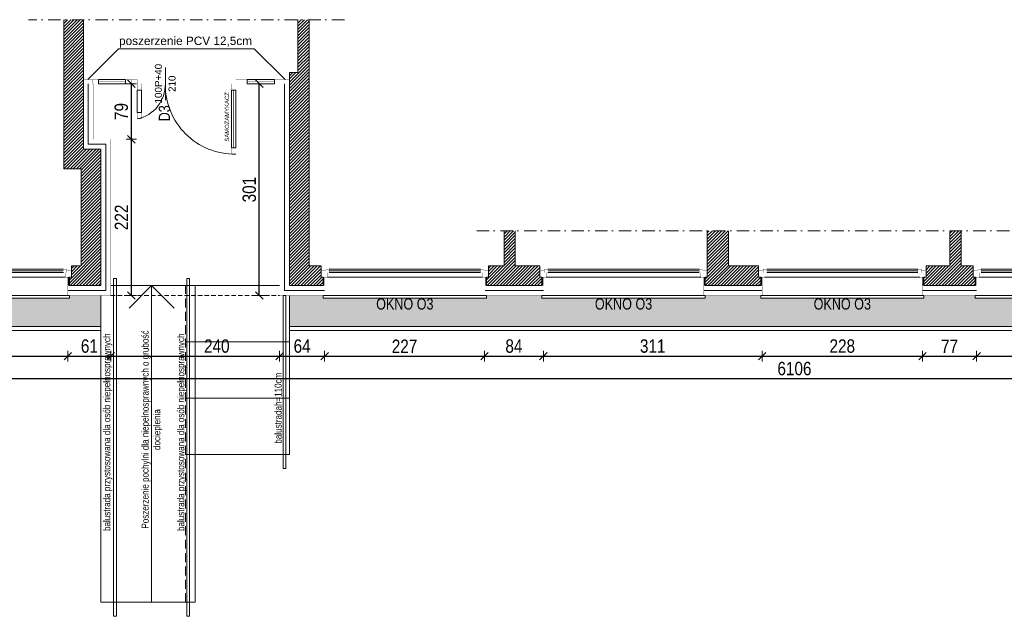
# Model space of a CAD drawing. Header units: millimetres. Extents: x 18880 to 99371, y -5529 to 27899.
# Tile 31 of 158: x 23617 to 25017, y 7922 to 8770. Entities that reach past the tile are written whole.
import ezdxf

# ---------------------------------------------------------------- set-up
doc = ezdxf.new("R2010")
doc.units = ezdxf.units.MM
doc.set_wipeout_variables(frame=1)
doc.linetypes.add('DASHED', pattern=[19.05, 12.7, -6.35])
doc.linetypes.add('Kropki i Kreski', pattern=[335.138881, 176.388884, -88.194442, 0, -70.555556])
for name, color, linetype, lineweight in [('AA_HATCH', 252, 'Continuous', 0), ('AA_IZOLACJA', 251, 'Continuous', 0), ('AA_OPIS', 2, 'Continuous', 0), ('AA_WIDOK', 254, 'Continuous', 0), ('AP wymiary', 40, 'Continuous', 0), ('K_SCIANY', 90, 'Continuous', 20)]:
    doc.layers.add(name, color=color, linetype=linetype, lineweight=lineweight)
doc.layers.add('Okna ArchiCADa', color=7, linetype='Continuous')
doc.styles.add('1', font='ARIALN.TTF')
doc.styles.add('ARIAL', font='arial.ttf')
doc.styles.add('Arial Narrow', font='txt')
doc.linetypes.add('STYROPIAN', pattern='A,0.000141,[1,styropian.shx,S=1,R=0,X=0,Y=0],-14.102004', length=14.102145)
doc.dimstyles.new('1_50', dxfattribs={"dimscale": 10, "dimtxt": 1.9, "dimasz": 0.005, "dimexe": 0, "dimexo": 0, "dimgap": 0.45, "dimtad": 1, "dimdec": 4, "dimrnd": 0.5, "dimdsep": 46, "dimtxsty": '1', "dimblk1": 'DIM01', "dimblk2": 'DIM01', "dimsah": 1, "dimcen": 2, "dimdle": 25, "dimse1": 1, "dimse2": 1, "dimclrd": 1, "dimclrt": 2, "dimadec": 0, "dimazin": 0, "dimtfac": 0.66665, "dimtdec": 4, "dimtix": 1, "dimtmove": 0, "dimatfit": 3, "dimldrblk": 'DIM01', "dimfxl": 0, "dimtolj": 1, "dimtzin": 0, "dimarcsym": 0})
pattern_1 = [(45, (0.4598, 414.3746), (-2.24506403, 2.24506403), [])]
pattern_2 = [(50, (0.46, 164.375), (18.218467, -1.5939086), [1.905, -20.955]), (355, (0.46, 164.375), (-3.524342, 19.105685), [1.524, -16.764058]), (100.451445, (1.978, 164.242), (14.694125, 17.511775), [1.619001, -17.809024]), (46.1842, (0.46, 169.455), (27.107904, -4.204233), [2.8575, -31.4325]), (96.63556, (2.72, 169.104), (23.740413, 24.742612), [2.428502, -26.71356]), (351.18415, (0.46, 169.455), (23.740413, 24.742612), [2.285997, -25.145973]), (21, (3, 168.185), (15.161439, -10.22652), [1.905, -20.955]), (326, (3, 168.185), (6.180203, 18.418797), [1.524, -16.764]), (71.451445, (4.263, 167.332), (21.341642, 8.192277), [1.619001, -17.808994]), (37.5, (0.46, 164.3746), (0.3088603, 8.4555039), [0, -16.5608, 0, -17.018, 0, -16.8275]), (7.5, (0.46, 164.375), (6.6819663, 10.0180575), [0, -9.7028, 0, -16.1798, 0, -6.4135]), (327.5, (-5.2044, 164.3746), (13.5590595, -0.5728744), [0, -6.35, 0, -19.812, 0, -26.289]), (317.5, (-7.744, 164.375), (14.812918, 2.542649), [0, -8.255, 0, -13.1572, 0, -18.669])]

# ---------------------------------------------------------------- blocks, each defined once
blk = doc.blocks.new('O1 rozwierane 12_23')
at = {"layer": 'AA_IZOLACJA', "linetype": 'STYROPIAN', "ltscale": 0.2}
for points in [[(-1135, 120), (-1135, 0)], [(1165, 120), (1165, 0)]]:
    blk.add_lwpolyline(points, dxfattribs=at)
at = {"layer": 'AA_WIDOK', "color": 4}
blk.add_lwpolyline([(-1145, 260), (-1145, 300), (1175, 300), (1175, 260)], dxfattribs=at)
at = {"layer": 'AA_WIDOK', "linetype": 'DASHED', "ltscale": 0.5}
blk.add_lwpolyline([(-1145, 260), (1175, 260)], dxfattribs=at)
at = {"layer": 'AA_WIDOK', "const_width": 3}
for points in [[(-1125, 260), (-1125, 0)], [(1155, 260), (1155, 0)]]:
    blk.add_lwpolyline(points, dxfattribs=at)
at = {"layer": 'AA_WIDOK', "color": 4, "const_width": 3}
for points in [[(-1175, 0), (-1175, -90)], [(1205, -90), (1205, 0)]]:
    blk.add_lwpolyline(points, dxfattribs=at)
at = {"color": 4}
blk.add_wipeout([(1090, -115), (1090, -65), (1115, -65), (1115, 0), (-1085, 0), (-1085, -65), (-1060, -65), (-1060, -115)], dxfattribs=at).dxf.layer = 'AA_WIDOK'
at = {"layer": 'AA_WIDOK', "color": 4, "const_width": 3}
for points in [[(-1085, 0), (-1175, 0)], [(-1085, -65), (-1085, 0)], [(1205, 0), (1115, 0)], [(1115, 0), (1115, -65)], [(-1175, -90), (-1110, -90)], [(-1110, -90), (-1110, -65)], [(-1110, -65), (-1085, -65)], [(-1060, -65), (-1110, -65)], [(-1110, -65), (-1110, -115)], [(-1110, -115), (-1060, -115)], [(-1060, -115), (-1060, -65)], [(-1060, -80), (1090, -80)], [(-1060, -90), (1090, -90)], [(-1060, -100), (1090, -100)], [(1140, -65), (1090, -65)], [(1090, -65), (1090, -115)], [(1090, -115), (1140, -115)], [(1115, -65), (1140, -65)], [(1140, -65), (1140, -90)], [(1140, -115), (1140, -65)], [(1140, -90), (1205, -90)]]:
    blk.add_lwpolyline(points, dxfattribs=at)
at = {"layer": 'AA_WIDOK', "color": 4}
for points in [[(1115, 0), (-1085, 0)], [(-1060, -65), (1090, -65)], [(-1060, -115), (1090, -115)], [(-1060, -115), (1090, -115)]]:
    blk.add_lwpolyline(points, dxfattribs=at)
blk = doc.blocks.new('DIM01')
at = {"color": 2}
blk.add_line((-106, -106), (106, 106), dxfattribs=at)
blk.add_line((0, -150), (0, 150))
blk = doc.blocks.new('*D712')
at = {"layer": 'AP wymiary', "color": 1, "lineweight": -2, "transparency": 16777216}
blk.add_line((23457.8, 8291.7), (23685.7, 8291.7), dxfattribs=at)
at = {"layer": 'Defpoints', "color": 0, "transparency": 16777216}
for p in [(23457.7, 8377.9), (23685.7, 8377.9), (23685.7, 8291.7)]:
    blk.add_point(p, dxfattribs=at)
at = {"layer": 'AP wymiary', "color": 1, "lineweight": -2, "transparency": 16777216, "xscale": 0.05, "yscale": 0.05, "zscale": 0.05, "rotation": 180}
blk.add_blockref('DIM01', (23457.7, 8291.7), dxfattribs=at)
at = {"layer": 'AP wymiary', "color": 1, "lineweight": -2, "transparency": 16777216, "xscale": 0.05, "yscale": 0.05, "zscale": 0.05}
blk.add_blockref('DIM01', (23685.7, 8291.7), dxfattribs=at)
at = {"layer": 'AP wymiary', "color": 2, "transparency": 16777216, "insert": (23571.7, 8305.9), "char_height": 19, "attachment_point": 5, "style": '1'}
blk.add_mtext('\\A1;228', dxfattribs=at)
blk = doc.blocks.new('*D713')
at = {"layer": 'AP wymiary', "color": 1, "lineweight": -2, "transparency": 16777216}
blk.add_line((23685.8, 8291.7), (23746.7, 8291.7), dxfattribs=at)
at = {"layer": 'Defpoints', "color": 0, "transparency": 16777216}
for p in [(23685.7, 8377.9), (23746.7, 8377.9), (23746.7, 8291.7)]:
    blk.add_point(p, dxfattribs=at)
at = {"layer": 'AP wymiary', "color": 1, "lineweight": -2, "transparency": 16777216, "xscale": 0.05, "yscale": 0.05, "zscale": 0.05, "rotation": 180}
blk.add_blockref('DIM01', (23685.7, 8291.7), dxfattribs=at)
at = {"layer": 'AP wymiary', "color": 1, "lineweight": -2, "transparency": 16777216, "xscale": 0.05, "yscale": 0.05, "zscale": 0.05}
blk.add_blockref('DIM01', (23746.7, 8291.7), dxfattribs=at)
at = {"layer": 'AP wymiary', "color": 2, "transparency": 16777216, "insert": (23716.2, 8305.9), "char_height": 19, "attachment_point": 5, "style": '1'}
blk.add_mtext('\\A1;61', dxfattribs=at)
blk = doc.blocks.new('*D714')
at = {"layer": 'AP wymiary', "color": 1, "lineweight": -2, "transparency": 16777216}
blk.add_line((23746.8, 8291.7), (23986.7, 8291.7), dxfattribs=at)
at = {"layer": 'Defpoints', "color": 0, "transparency": 16777216}
for p in [(23746.7, 8377.9), (23986.7, 8377.9), (23986.7, 8291.7)]:
    blk.add_point(p, dxfattribs=at)
at = {"layer": 'AP wymiary', "color": 1, "lineweight": -2, "transparency": 16777216, "xscale": 0.05, "yscale": 0.05, "zscale": 0.05, "rotation": 180}
blk.add_blockref('DIM01', (23746.7, 8291.7), dxfattribs=at)
at = {"layer": 'AP wymiary', "color": 1, "lineweight": -2, "transparency": 16777216, "xscale": 0.05, "yscale": 0.05, "zscale": 0.05}
blk.add_blockref('DIM01', (23986.7, 8291.7), dxfattribs=at)
at = {"layer": 'AP wymiary', "color": 2, "transparency": 16777216, "insert": (23897.4, 8305.9), "char_height": 19, "attachment_point": 5, "style": '1'}
blk.add_mtext('\\A1;240', dxfattribs=at)
blk = doc.blocks.new('*D715')
at = {"layer": 'AP wymiary', "color": 1, "lineweight": -2, "transparency": 16777216}
blk.add_line((23986.8, 8291.7), (24050.7, 8291.7), dxfattribs=at)
at = {"layer": 'Defpoints', "color": 0, "transparency": 16777216}
for p in [(23986.7, 8377.9), (24050.7, 8377.9), (24050.7, 8291.7)]:
    blk.add_point(p, dxfattribs=at)
at = {"layer": 'AP wymiary', "color": 1, "lineweight": -2, "transparency": 16777216, "xscale": 0.05, "yscale": 0.05, "zscale": 0.05, "rotation": 180}
blk.add_blockref('DIM01', (23986.7, 8291.7), dxfattribs=at)
at = {"layer": 'AP wymiary', "color": 1, "lineweight": -2, "transparency": 16777216, "xscale": 0.05, "yscale": 0.05, "zscale": 0.05}
blk.add_blockref('DIM01', (24050.7, 8291.7), dxfattribs=at)
at = {"layer": 'AP wymiary', "color": 2, "transparency": 16777216, "insert": (24018.7, 8305.9), "char_height": 19, "attachment_point": 5, "style": '1'}
blk.add_mtext('\\A1;64', dxfattribs=at)
blk = doc.blocks.new('*D716')
at = {"layer": 'AP wymiary', "color": 1, "lineweight": -2, "transparency": 16777216}
blk.add_line((24050.8, 8291.7), (24277.8, 8291.7), dxfattribs=at)
at = {"layer": 'Defpoints', "color": 0, "transparency": 16777216}
for p in [(24050.7, 8377.9), (24277.9, 8382.8), (24277.9, 8291.7)]:
    blk.add_point(p, dxfattribs=at)
at = {"layer": 'AP wymiary', "color": 1, "lineweight": -2, "transparency": 16777216, "xscale": 0.05, "yscale": 0.05, "zscale": 0.05, "rotation": 180}
blk.add_blockref('DIM01', (24050.7, 8291.7), dxfattribs=at)
at = {"layer": 'AP wymiary', "color": 1, "lineweight": -2, "transparency": 16777216, "xscale": 0.05, "yscale": 0.05, "zscale": 0.05}
blk.add_blockref('DIM01', (24277.9, 8291.7), dxfattribs=at)
at = {"layer": 'AP wymiary', "color": 2, "transparency": 16777216, "insert": (24164.3, 8305.7), "char_height": 19, "attachment_point": 5, "style": '1'}
blk.add_mtext('\\A1;227', dxfattribs=at)
blk = doc.blocks.new('*D717')
at = {"layer": 'AP wymiary', "color": 1, "lineweight": -2, "transparency": 16777216}
blk.add_line((24277.9, 8291.7), (24361.7, 8291.7), dxfattribs=at)
at = {"layer": 'Defpoints', "color": 0, "transparency": 16777216}
for p in [(24277.9, 8382.8), (24361.7, 8382), (24361.7, 8291.7)]:
    blk.add_point(p, dxfattribs=at)
at = {"layer": 'AP wymiary', "color": 1, "lineweight": -2, "transparency": 16777216, "xscale": 0.05, "yscale": 0.05, "zscale": 0.05, "rotation": 180}
blk.add_blockref('DIM01', (24277.9, 8291.7), dxfattribs=at)
at = {"layer": 'AP wymiary', "color": 1, "lineweight": -2, "transparency": 16777216, "xscale": 0.05, "yscale": 0.05, "zscale": 0.05}
blk.add_blockref('DIM01', (24361.7, 8291.7), dxfattribs=at)
at = {"layer": 'AP wymiary', "color": 2, "transparency": 16777216, "insert": (24319.8, 8305.9), "char_height": 19, "attachment_point": 5, "style": '1'}
blk.add_mtext('\\A1;84', dxfattribs=at)
blk = doc.blocks.new('*D718')
at = {"layer": 'AP wymiary', "color": 1, "lineweight": -2, "transparency": 16777216}
blk.add_line((24361.8, 8291.7), (24672.7, 8291.7), dxfattribs=at)
at = {"layer": 'Defpoints', "color": 0, "transparency": 16777216}
for p in [(24361.7, 8382), (24672.7, 8384.9), (24672.7, 8291.7)]:
    blk.add_point(p, dxfattribs=at)
at = {"layer": 'AP wymiary', "color": 1, "lineweight": -2, "transparency": 16777216, "xscale": 0.05, "yscale": 0.05, "zscale": 0.05, "rotation": 180}
blk.add_blockref('DIM01', (24361.7, 8291.7), dxfattribs=at)
at = {"layer": 'AP wymiary', "color": 1, "lineweight": -2, "transparency": 16777216, "xscale": 0.05, "yscale": 0.05, "zscale": 0.05}
blk.add_blockref('DIM01', (24672.7, 8291.7), dxfattribs=at)
at = {"layer": 'AP wymiary', "color": 2, "transparency": 16777216, "insert": (24517.2, 8305.9), "char_height": 19, "attachment_point": 5, "style": '1'}
blk.add_mtext('\\A1;311', dxfattribs=at)
blk = doc.blocks.new('*D719')
at = {"layer": 'AP wymiary', "color": 1, "lineweight": -2, "transparency": 16777216}
blk.add_line((24672.8, 8291.7), (24900.7, 8291.7), dxfattribs=at)
at = {"layer": 'Defpoints', "color": 0, "transparency": 16777216}
for p in [(24672.7, 8384.9), (24900.7, 8384.9), (24900.7, 8291.7)]:
    blk.add_point(p, dxfattribs=at)
at = {"layer": 'AP wymiary', "color": 1, "lineweight": -2, "transparency": 16777216, "xscale": 0.05, "yscale": 0.05, "zscale": 0.05, "rotation": 180}
blk.add_blockref('DIM01', (24672.7, 8291.7), dxfattribs=at)
at = {"layer": 'AP wymiary', "color": 1, "lineweight": -2, "transparency": 16777216, "xscale": 0.05, "yscale": 0.05, "zscale": 0.05}
blk.add_blockref('DIM01', (24900.7, 8291.7), dxfattribs=at)
at = {"layer": 'AP wymiary', "color": 2, "transparency": 16777216, "insert": (24786.7, 8305.9), "char_height": 19, "attachment_point": 5, "style": '1'}
blk.add_mtext('\\A1;228', dxfattribs=at)
blk = doc.blocks.new('*D720')
at = {"layer": 'AP wymiary', "color": 1, "lineweight": -2, "transparency": 16777216}
blk.add_line((24900.8, 8291.7), (24977.7, 8291.7), dxfattribs=at)
at = {"layer": 'Defpoints', "color": 0, "transparency": 16777216}
for p in [(24900.7, 8384.9), (24977.7, 8381.3), (24977.7, 8291.7)]:
    blk.add_point(p, dxfattribs=at)
at = {"layer": 'AP wymiary', "color": 1, "lineweight": -2, "transparency": 16777216, "xscale": 0.05, "yscale": 0.05, "zscale": 0.05, "rotation": 180}
blk.add_blockref('DIM01', (24900.7, 8291.7), dxfattribs=at)
at = {"layer": 'AP wymiary', "color": 1, "lineweight": -2, "transparency": 16777216, "xscale": 0.05, "yscale": 0.05, "zscale": 0.05}
blk.add_blockref('DIM01', (24977.7, 8291.7), dxfattribs=at)
at = {"layer": 'AP wymiary', "color": 2, "transparency": 16777216, "insert": (24939.2, 8305.7), "char_height": 19, "attachment_point": 5, "style": '1'}
blk.add_mtext('\\A1;77', dxfattribs=at)
blk = doc.blocks.new('*D721')
at = {"layer": 'AP wymiary', "color": 1, "lineweight": -2, "transparency": 16777216}
blk.add_line((24977.8, 8291.7), (25205.7, 8291.7), dxfattribs=at)
at = {"layer": 'Defpoints', "color": 0, "transparency": 16777216}
for p in [(24977.7, 8381.3), (25205.7, 8384.9), (25205.7, 8291.7)]:
    blk.add_point(p, dxfattribs=at)
at = {"layer": 'AP wymiary', "color": 1, "lineweight": -2, "transparency": 16777216, "xscale": 0.05, "yscale": 0.05, "zscale": 0.05, "rotation": 180}
blk.add_blockref('DIM01', (24977.7, 8291.7), dxfattribs=at)
at = {"layer": 'AP wymiary', "color": 1, "lineweight": -2, "transparency": 16777216, "xscale": 0.05, "yscale": 0.05, "zscale": 0.05}
blk.add_blockref('DIM01', (25205.7, 8291.7), dxfattribs=at)
at = {"layer": 'AP wymiary', "color": 2, "transparency": 16777216, "insert": (25091.7, 8305.9), "char_height": 19, "attachment_point": 5, "style": '1'}
blk.add_mtext('\\A1;228', dxfattribs=at)
blk = doc.blocks.new('*D743')
at = {"layer": 'AP wymiary', "color": 1, "lineweight": -2, "transparency": 16777216}
blk.add_line((21665.8, 8259.7), (27771.7, 8259.7), dxfattribs=at)
at = {"layer": 'Defpoints', "color": 0, "transparency": 16777216}
for p in [(21665.7, 8331.8), (27771.7, 8338.1), (27771.7, 8259.7)]:
    blk.add_point(p, dxfattribs=at)
at = {"layer": 'AP wymiary', "color": 1, "lineweight": -2, "transparency": 16777216, "xscale": 0.05, "yscale": 0.05, "zscale": 0.05, "rotation": 180}
blk.add_blockref('DIM01', (21665.7, 8259.7), dxfattribs=at)
at = {"layer": 'AP wymiary', "color": 1, "lineweight": -2, "transparency": 16777216, "xscale": 0.05, "yscale": 0.05, "zscale": 0.05}
blk.add_blockref('DIM01', (27771.7, 8259.7), dxfattribs=at)
at = {"layer": 'AP wymiary', "color": 2, "transparency": 16777216, "insert": (24718.7, 8273.9), "char_height": 19, "attachment_point": 5, "style": '1'}
blk.add_mtext('\\A1;6106', dxfattribs=at)
blk = doc.blocks.new('*D746')
at = {"layer": 'AP wymiary', "color": 1, "lineweight": -2, "transparency": 16777216}
blk.add_line((23957.8, 8377.9), (23957.8, 8678.8), dxfattribs=at)
at = {"layer": 'Defpoints', "color": 0, "transparency": 16777216}
for p in [(23957.8, 8678.9), (23986.7, 8678.9), (23986.7, 8377.9)]:
    blk.add_point(p, dxfattribs=at)
at = {"layer": 'AP wymiary', "color": 1, "lineweight": -2, "transparency": 16777216, "xscale": 0.05, "yscale": 0.05, "zscale": 0.05}
for p, rotation in [((23957.8, 8678.9), 90), ((23957.8, 8377.9), 270)]:
    blk.add_blockref('DIM01', p, dxfattribs=dict(at, rotation=rotation))
at = {"layer": 'AP wymiary', "color": 2, "transparency": 16777216, "insert": (23943.6, 8528.4), "char_height": 19, "attachment_point": 5, "rotation": 90, "style": '1'}
blk.add_mtext('\\A1;301', dxfattribs=at)
blk = doc.blocks.new('*D747')
at = {"layer": 'AP wymiary', "color": 1, "lineweight": -2, "transparency": 16777216}
blk.add_line((23775.9, 8377.9), (23775.9, 8599.8), dxfattribs=at)
at = {"layer": 'Defpoints', "color": 0, "transparency": 16777216}
for p in [(23746.7, 8599.9), (23775.9, 8599.9), (23746.7, 8377.9)]:
    blk.add_point(p, dxfattribs=at)
at = {"layer": 'AP wymiary', "color": 1, "lineweight": -2, "transparency": 16777216, "xscale": 0.05, "yscale": 0.05, "zscale": 0.05}
for p, rotation in [((23775.9, 8599.9), 90), ((23775.9, 8377.9), 270)]:
    blk.add_blockref('DIM01', p, dxfattribs=dict(at, rotation=rotation))
at = {"layer": 'AP wymiary', "color": 2, "transparency": 16777216, "insert": (23761.8, 8488.9), "char_height": 19, "attachment_point": 5, "rotation": 90, "style": '1'}
blk.add_mtext('\\A1;222', dxfattribs=at)
blk = doc.blocks.new('*D748')
at = {"layer": 'AP wymiary', "color": 1, "lineweight": -2, "transparency": 16777216}
blk.add_line((23775.9, 8599.9), (23775.9, 8678.8), dxfattribs=at)
at = {"layer": 'Defpoints', "color": 0, "transparency": 16777216}
for p in [(23721.7, 8678.9), (23775.9, 8678.9), (23746.7, 8599.9)]:
    blk.add_point(p, dxfattribs=at)
at = {"layer": 'AP wymiary', "color": 1, "lineweight": -2, "transparency": 16777216, "xscale": 0.05, "yscale": 0.05, "zscale": 0.05}
for p, rotation in [((23775.9, 8678.9), 90), ((23775.9, 8599.9), 270)]:
    blk.add_blockref('DIM01', p, dxfattribs=dict(at, rotation=rotation))
at = {"layer": 'AP wymiary', "color": 2, "transparency": 16777216, "insert": (23761.7, 8639.4), "char_height": 19, "attachment_point": 5, "rotation": 90, "style": '1'}
blk.add_mtext('\\A1;79', dxfattribs=at)

msp = doc.modelspace()

# ---------------------------------------------------------------- hatches: boundary and pattern name
at = {"layer": 'AA_HATCH'}
h = msp.add_hatch(dxfattribs=at)
h.set_pattern_fill('ANSI31', color=256)
h.set_pattern_definition(pattern_1)
h.paths.add_polyline_path([(22033.74106, 8412.88776), (22033.74106, 8419.88776), (21949.74106, 8419.88776), (21949.74106, 8469.88776), (21933.74106, 8469.88776), (21933.74106, 8419.88776), (21902.74106, 8419.88776), (21902.74106, 8412.88776), (21902.74106, 8403.88776), (21899.74106, 8403.88776), (21899.74106, 8391.88776), (22036.74106, 8391.88776), (22036.74106, 8403.88776), (22033.74106, 8403.88776)])
h.paths.add_polyline_path([(22269.74106, 8403.88776), (22266.74106, 8403.88776), (22266.74106, 8412.88776), (22266.74106, 8419.88776), (22259.74106, 8419.88776), (22259.74106, 8469.88776), (22229.74106, 8469.88776), (22229.74106, 8419.88776), (22148.74106, 8419.88776), (22148.74106, 8412.88776), (22148.74106, 8403.88776), (22145.74106, 8403.88776), (22145.74106, 8391.88776), (22269.74106, 8391.88776)])
h.paths.add_polyline_path([(22569.74106, 8412.88776), (22569.74106, 8419.88776), (22504.74106, 8419.88776), (22504.74106, 8412.88776), (22504.74106, 8403.88776), (22501.74106, 8403.88776), (22501.74106, 8391.88776), (22572.74106, 8391.88776), (22572.74106, 8403.88776), (22569.74106, 8403.88776)])
h.paths.add_polyline_path([(22867.74106, 8412.88776), (22867.74106, 8419.88776), (22855.74106, 8419.88776), (22855.74106, 8469.88776), (22826.74106, 8469.88776), (22826.74106, 8419.88776), (22807.74106, 8419.88776), (22807.74106, 8412.88776), (22807.74106, 8403.88776), (22804.74106, 8403.88776), (22804.74106, 8391.88776), (22870.74106, 8391.88776), (22870.74106, 8403.88776), (22867.74106, 8403.88776)])
h.paths.add_polyline_path([(23169.74106, 8403.88776), (23166.74106, 8403.88776), (23166.74106, 8412.88776), (23166.74106, 8419.88776), (23105.74106, 8419.88776), (23105.74106, 8412.88776), (23105.74106, 8403.88776), (23102.74106, 8403.88776), (23102.74106, 8391.88776), (23169.74106, 8391.88776)])
h.paths.add_polyline_path([(23452.74106, 8412.88776), (23452.74106, 8419.88776), (23442.74106, 8419.88776), (23442.74106, 8469.88776), (23426.74106, 8469.88776), (23426.74106, 8419.88776), (23404.74106, 8419.88776), (23404.74106, 8412.88776), (23404.74106, 8403.88776), (23401.74106, 8403.88776), (23401.74106, 8391.88776), (23455.74106, 8391.88776), (23455.74106, 8403.88776), (23452.74106, 8403.88776)])
h.paths.add_polyline_path([(23732.74106, 8585.88776), (23707.74106, 8585.88776), (23707.74106, 8666.88776), (23707.74106, 8678.88776), (23707.74106, 8684.88776), (23707.74106, 8685.88776), (23707.74106, 8694.88776), (23707.74106, 8769.88776), (23679.74106, 8769.88776), (23679.74106, 8666.88776), (23679.74106, 8557.88776), (23704.74106, 8557.88776), (23704.74106, 8419.88776), (23690.74106, 8419.88776), (23690.74106, 8412.88776), (23690.74106, 8403.88776), (23687.74106, 8403.88776), (23687.74106, 8391.88776), (23732.74106, 8391.88776)])
h = msp.add_hatch(dxfattribs=at)
h.set_pattern_fill('ANSI31', color=256)
h.set_pattern_definition(pattern_1)
h.paths.add_polyline_path([(24045.74106, 8412.88776), (24045.74106, 8419.88776), (24028.74106, 8419.88776), (24028.74106, 8694.88776), (24028.74106, 8769.88776), (24012.74106, 8769.88776), (24012.74106, 8694.88776), (24000.74106, 8694.88776), (24000.74106, 8685.88776), (24000.74106, 8678.88776), (24000.74106, 8666.88776), (24000.74106, 8391.88776), (24048.74106, 8391.88776), (24048.74106, 8403.88776), (24045.74106, 8403.88776)])
h.paths.add_polyline_path([(24356.74106, 8412.88776), (24356.74106, 8419.88776), (24321.74106, 8419.88776), (24321.74106, 8469.88776), (24305.74106, 8469.88776), (24305.74106, 8419.88776), (24283.74106, 8419.88776), (24283.74106, 8412.88776), (24283.74106, 8403.88776), (24280.74106, 8403.88776), (24280.74106, 8391.88776), (24359.74106, 8391.88776), (24359.74106, 8403.88776), (24356.74106, 8403.88776)])
h.paths.add_polyline_path([(24667.74106, 8412.88776), (24667.74106, 8419.88776), (24624.74106, 8419.88776), (24624.74106, 8469.88776), (24594.74106, 8469.88776), (24594.74106, 8419.88776), (24594.74106, 8412.88776), (24594.74106, 8403.88776), (24591.74106, 8403.88776), (24591.74106, 8391.88776), (24670.74106, 8391.88776), (24670.74106, 8403.88776), (24667.74106, 8403.88776)])
h.paths.add_polyline_path([(24975.74106, 8403.88776), (24972.74106, 8403.88776), (24972.74106, 8412.88776), (24972.74106, 8419.88776), (24955.74106, 8419.88776), (24955.74106, 8469.88776), (24939.74106, 8469.88776), (24939.74106, 8419.88776), (24905.74106, 8419.88776), (24905.74106, 8412.88776), (24905.74106, 8403.88776), (24902.74106, 8403.88776), (24902.74106, 8391.88776), (24975.74106, 8391.88776)])
h.paths.add_polyline_path([(25278.74106, 8412.88776), (25278.74106, 8419.88776), (25266.74106, 8419.88776), (25266.74106, 8469.88776), (25236.74106, 8469.88776), (25236.74106, 8419.88776), (25210.74106, 8419.88776), (25210.74106, 8412.88776), (25210.74106, 8403.88776), (25207.74106, 8403.88776), (25207.74106, 8391.88776), (25236.74106, 8391.88776), (25266.74106, 8391.88776), (25281.74106, 8391.88776), (25281.74106, 8403.88776), (25278.74106, 8403.88776)])
h.paths.add_polyline_path([(25578.74106, 8412.88776), (25578.74106, 8419.88776), (25516.74106, 8419.88776), (25516.74106, 8412.88776), (25516.74106, 8403.88776), (25513.74106, 8403.88776), (25513.74106, 8391.88776), (25581.74106, 8391.88776), (25581.74106, 8403.88776), (25578.74106, 8403.88776)])
h.paths.add_polyline_path([(25877.74106, 8412.88776), (25877.74106, 8419.88776), (25866.74106, 8419.88776), (25866.74106, 8469.88776), (25836.74106, 8469.88776), (25836.74106, 8419.88776), (25816.74106, 8419.88776), (25816.74106, 8412.88776), (25816.74106, 8403.88776), (25813.74106, 8403.88776), (25813.74106, 8391.88776), (25836.74106, 8391.88776), (25866.74106, 8391.88776), (25880.74106, 8391.88776), (25880.74106, 8403.88776), (25877.74106, 8403.88776)])

# ---------------------------------------------------------------- linework, layer by layer
for points in [[(22017.09115, 8333.88776), (23732.74106, 8333.88776)], [(24000.74106, 8333.88776), (26800.74106, 8333.88776)], [(22017.09115, 8327.88776), (23732.74106, 8327.88776)], [(24000.74106, 8327.88776), (26800.74106, 8327.88776)]]:
    msp.add_lwpolyline(points, dxfattribs=at)
at = {"layer": 'AA_OPIS', "linetype": 'Continuous'}
msp.add_line((23824.24106, 8655.68783), (23824.24106, 8702.08769), dxfattribs=at)
at = {"layer": 'AA_OPIS', "linetype": 'Kropki i Kreski', "ltscale": 0.1}
for points in [[(24078.74106, 8769.88776), (23629.74106, 8769.88776)], [(28116.74106, 8469.88776), (24255.74106, 8469.88776)]]:
    msp.add_lwpolyline(points, dxfattribs=at)
at = {"layer": 'AA_OPIS', "linetype": 'Continuous'}
msp.add_lwpolyline([(23713.99106, 8684.88776), (23757.80728, 8728.36776), (23950.67484, 8728.36776), (23994.49106, 8684.88776)], dxfattribs=at)
at = {"layer": 'AA_WIDOK'}
for p, q in [((23746.74106, 8391.88776), (23986.74106, 8391.88776)), ((23804.74106, 8391.88776), (23772.73917, 8359.88587)), ((23804.74106, 7941.88776), (23804.74106, 8391.88776)), ((23804.74106, 8391.88776), (23836.74295, 8359.88587)), ((23866.74106, 7941.88776), (23866.74106, 8391.88776)), ((23732.74106, 8377.88776), (23732.74106, 7941.88776)), ((24000.74106, 8151.88776), (24000.74106, 8377.88776)), ((23852.74106, 8311.88776), (24000.74106, 8311.88776)), ((23852.74106, 8231.88776), (24000.74106, 8231.88776)), ((23852.74106, 8151.88776), (24000.74106, 8151.88776))]:
    msp.add_line(p, q, dxfattribs=at)
at = {"layer": 'AA_WIDOK', "color": 4, "const_width": 0.3}
for points in [[(23707.74106, 8678.88776), (23720.24106, 8678.88776), (23720.24106, 8684.88776), (23707.74106, 8684.88776)], [(23720.24106, 8678.88776), (23729.24106, 8678.88776), (23729.24106, 8684.88776), (23720.24106, 8684.88776)], [(23729.24106, 8682.38776), (23767.74106, 8682.38776), (23767.74106, 8681.38776), (23729.24106, 8681.38776)], [(23767.74106, 8678.88776), (23776.74106, 8678.88776), (23776.74106, 8684.88776), (23767.74106, 8684.88776)], [(23776.74106, 8684.88776), (23784.24106, 8684.88776), (23784.24106, 8678.88776), (23776.74106, 8678.88776)], [(23931.74106, 8684.88776), (23924.24106, 8684.88776), (23924.24106, 8678.88776), (23931.74106, 8678.88776)], [(23940.74106, 8678.88776), (23931.74106, 8678.88776), (23931.74106, 8684.88776), (23940.74106, 8684.88776)], [(23979.24106, 8682.38776), (23940.74106, 8682.38776), (23940.74106, 8681.38776), (23979.24106, 8681.38776)], [(23988.24106, 8678.88776), (23979.24106, 8678.88776), (23979.24106, 8684.88776), (23988.24106, 8684.88776)], [(24000.74106, 8678.88776), (23988.24106, 8678.88776), (23988.24106, 8684.88776), (24000.74106, 8684.88776)], [(23784.24106, 8678.88776), (23784.24106, 8669.88776), (23790.24106, 8669.88776), (23790.24106, 8678.88776)], [(23787.74106, 8669.88776), (23787.74106, 8637.88776), (23786.74106, 8637.88776), (23786.74106, 8669.88776)], [(23924.24106, 8678.88776), (23924.24106, 8669.88776), (23918.24106, 8669.88776), (23918.24106, 8678.88776)], [(23920.74106, 8669.88776), (23920.74106, 8587.88776), (23921.74106, 8587.88776), (23921.74106, 8669.88776)], [(23784.24106, 8637.88776), (23784.24106, 8628.88776), (23790.24106, 8628.88776), (23790.24106, 8637.88776)], [(23924.24106, 8587.88776), (23924.24106, 8578.88776), (23918.24106, 8578.88776), (23918.24106, 8587.88776)]]:
    msp.add_lwpolyline(points, close=True, dxfattribs=at)
at = {"layer": 'AA_WIDOK', "color": 4}
for points in [[(23729.24106, 8684.88776), (23767.74106, 8684.88776), (23767.74106, 8678.88776), (23729.24106, 8678.88776)], [(23979.24106, 8684.88776), (23940.74106, 8684.88776), (23940.74106, 8678.88776), (23979.24106, 8678.88776)], [(23790.24106, 8669.88776), (23790.24106, 8637.88776), (23784.24106, 8637.88776), (23784.24106, 8669.88776)], [(23918.24106, 8669.88776), (23918.24106, 8587.88776), (23924.24106, 8587.88776), (23924.24106, 8669.88776)]]:
    msp.add_lwpolyline(points, close=True, dxfattribs=at)
at = {"layer": 'AA_WIDOK', "color": 8, "linetype": 'DASHED'}
msp.add_lwpolyline([(23852.74106, 7941.88776), (23852.74106, 8391.88776)], dxfattribs=at)
at = {"layer": 'AA_WIDOK', "linetype": 'DASHED', "ltscale": 0.5}
msp.add_lwpolyline([(23746.74106, 8377.88776), (23986.74106, 8377.88776)], dxfattribs=at)
at = {"layer": 'AA_WIDOK'}
msp.add_lwpolyline([(23866.74106, 7941.88776), (23732.74106, 7941.88776)], dxfattribs=at)
at = {"layer": 'AA_WIDOK', "color": 4}
for centre, radius, start, end in [((23774.27546, 8677.86024), 49.97616, 281.50228717, 1.17809632), ((23922.35768, 8677.00438), 98.13469, 178.90032138, 271.09967862)]:
    msp.add_arc(centre, radius, start, end, dxfattribs=at)
at = {"layer": 'AP wymiary'}
for points in [[(23750.74106, 7921.88776), (23754.74106, 7921.88776), (23754.74106, 8401.88776), (23750.74106, 8401.88776)], [(23854.74106, 7921.88776), (23858.74106, 7921.88776), (23858.74106, 8401.88776), (23854.74106, 8401.88776)], [(23991.74106, 8131.88776), (23995.74106, 8131.88776), (23995.74106, 8377.88776), (23991.74106, 8377.88776)]]:
    msp.add_lwpolyline(points, close=True, dxfattribs=at)
at = {"layer": 'K_SCIANY'}
for points in [[(23679.74106, 8769.88776), (23679.74106, 8666.88776), (23679.74106, 8557.88776), (23704.74106, 8557.88776), (23704.74106, 8419.88776), (23690.74106, 8419.88776), (23690.74106, 8412.88776), (23690.74106, 8403.88776), (23687.74106, 8403.88776), (23687.74106, 8391.88776), (23732.74106, 8391.88776), (23732.74106, 8585.88776), (23707.74106, 8585.88776), (23707.74106, 8666.88776), (23707.74106, 8666.88776), (23707.74106, 8678.88776), (23707.74106, 8678.88776), (23707.74106, 8685.88776), (23707.74106, 8694.88776), (23707.74106, 8769.88776)], [(24012.74106, 8769.88776), (24012.74106, 8694.88776), (24000.74106, 8694.88776), (24000.74106, 8685.88776), (24000.74106, 8678.88776), (24000.74106, 8678.88776), (24000.74106, 8666.88776), (24000.74106, 8666.88776), (24000.74106, 8391.88776), (24048.74106, 8391.88776), (24048.74106, 8403.88776), (24045.74106, 8403.88776), (24045.74106, 8412.88776), (24045.74106, 8419.88776), (24028.74106, 8419.88776), (24028.74106, 8694.88776), (24028.74106, 8769.88776)], [(24305.74106, 8469.88776), (24305.74106, 8419.88776), (24283.74106, 8419.88776), (24283.74106, 8412.88776), (24283.74106, 8403.88776), (24280.74106, 8403.88776), (24280.74106, 8391.88776), (24359.74106, 8391.88776), (24359.74106, 8403.88776), (24356.74106, 8403.88776), (24356.74106, 8412.88776), (24356.74106, 8419.88776), (24321.74106, 8419.88776), (24321.74106, 8469.88776)], [(24594.74106, 8469.88776), (24594.74106, 8419.88776), (24594.74106, 8412.88776), (24594.74106, 8403.88776), (24591.74106, 8403.88776), (24591.74106, 8391.88776), (24670.74106, 8391.88776), (24670.74106, 8403.88776), (24667.74106, 8403.88776), (24667.74106, 8419.88776), (24624.74106, 8419.88776), (24624.74106, 8469.88776)], [(24939.74106, 8469.88776), (24939.74106, 8419.88776), (24905.74106, 8419.88776), (24905.74106, 8412.88776), (24905.74106, 8403.88776), (24902.74106, 8403.88776), (24902.74106, 8391.88776), (24975.74106, 8391.88776), (24975.74106, 8403.88776), (24972.74106, 8403.88776), (24972.74106, 8412.88776), (24972.74106, 8419.88776), (24955.74106, 8419.88776), (24955.74106, 8469.88776)]]:
    msp.add_lwpolyline(points, dxfattribs=at)

# ---------------------------------------------------------------- texts
at = {"layer": 'AA_OPIS', "insert": (23758.41207, 8745.86244), "char_height": 12, "width": 1647.7118816, "attachment_point": 1, "style": 'ARIAL'}
msp.add_mtext('poszerzenie PCV 12,5cm', dxfattribs=at)
at = {"layer": 'AA_OPIS', "linetype": 'Continuous', "attachment_point": 8, "rotation": 90, "style": 'ARIAL'}
for s, insert, char_height in [('100P+40', (23819.45102, 8678.95598), 10), ('210', (23838.88323, 8678.83185), 10), ('SAMOZAMYKACZ', (23914.86716, 8631.73054), 6)]:
    msp.add_mtext(s, dxfattribs=dict(at, insert=insert, char_height=char_height))
at = {"layer": 'AA_OPIS', "rotation": 90}
for s, insert, char_height, width, attachment_point, style in [('{\\W0.8;D3}', (23814.88646, 8636.87158), 16, 44.2663591, 2, 'ARIAL'), ('\\pxqc;{\\fArial Narrow|b0|i0|c238|p34;\\C2;Poszerzenie pochylni dla niepełnosprawnych o grubość docieplenia}', (23790.50129, 8037.28229), 10, 299.9998938, 1, 'Arial Narrow'), ('\\pxqc;{\\fArial Narrow|b0|i0|c238|p34;\\C2;balustrada przystosowana dla osób niepełnosprawnych}', (23736.02285, 8033.48933), 10, 299.9998938, 1, 'Arial Narrow'), ('\\pxqc;{\\fArial Narrow|b0|i0|c238|p34;\\C2;balustrada przystosowana dla osób niepełnosprawnych}', (23841.22596, 8033.48933), 10, 299.9998938, 1, 'Arial Narrow'), ('\\pxqc;{\\fArial Narrow|b0|i0|c238|p34;\\C2;balustradah=110cm}', (23979.57787, 8067.71397), 10, 299.9998938, 1, 'Arial Narrow')]:
    msp.add_mtext(s, dxfattribs=dict(at, insert=insert, char_height=char_height, width=width, attachment_point=attachment_point, style=style))

# ---------------------------------------------------------------- dimensions: what is measured, and where the dimension line sits
at = {"layer": 'AP wymiary'}
dim = msp.add_linear_dim(base=(23775.87684, 8678.88776), p1=(23746.74106, 8599.88776), p2=(23721.74106, 8678.88776), angle=90, dimstyle='1_50', override={"dimtmove": 1}, dxfattribs=at)
dim.commit()
dim.dimension.update_dxf_attribs({"geometry": '*D748', "text_midpoint": (23761.67595, 8639.38776)})
for base, p1, p2, picture, middle in [((23957.78414, 8678.88776), (23986.74106, 8377.88776), (23986.74106, 8678.88776), '*D746', (23943.58325, 8528.38776)), ((23775.87684, 8599.88776), (23746.74106, 8377.88776), (23746.74106, 8599.88776), '*D747', (23761.83796, 8488.88776))]:
    dim = msp.add_linear_dim(base=base, p1=p1, p2=p2, angle=90, dimstyle='1_50', dxfattribs=at)
    dim.commit()
    dim.dimension.update_dxf_attribs({"geometry": picture, "text_midpoint": middle})
dim = msp.add_linear_dim(base=(23986.74106, 8291.70936), p1=(23746.74106, 8377.88776), p2=(23986.74106, 8377.88776), dimstyle='1_50', override={"dimtmove": 1}, dxfattribs=at)
dim.commit()
dim.dimension.update_dxf_attribs({"geometry": '*D714', "text_midpoint": (23897.35896, 8291.70936), "dimtype": 160})
dim = msp.add_linear_dim(base=(27771.74106, 8259.73534), p1=(21665.74106, 8331.77728), p2=(27771.74106, 8338.12293), dimstyle='1_50', dxfattribs=at)
dim.commit()
dim.dimension.update_dxf_attribs({"geometry": '*D743', "text_midpoint": (24718.74106, 8273.93623)})

# ---------------------------------------------------------------- next in the draw order: block references
at = {"layer": 'Okna ArchiCADa', "linetype": 'Continuous', "xscale": -0.1, "yscale": 0.1, "zscale": 0.1, "rotation": 180}
for p in [(23570.24106, 8403.88776), (24163.24106, 8403.88776), (24474.24106, 8403.88776), (24785.24106, 8403.88776), (25090.24106, 8403.88776)]:
    msp.add_blockref('O1 rozwierane 12_23', p, dxfattribs=at)

# ---------------------------------------------------------------- next in the draw order: hatches: boundary and pattern name
at = {"layer": 'AA_HATCH'}
h = msp.add_hatch(dxfattribs=at)
h.set_pattern_fill('AR-CONC', color=256, scale=0.1)
h.set_pattern_definition(pattern_2)
h.paths.add_polyline_path([(23732.74106, 8377.88776), (23687.74106, 8377.88776), (23687.74106, 8373.88776), (23455.74106, 8373.88776), (23455.74106, 8377.88776), (23401.74106, 8377.88776), (23401.74106, 8373.88776), (23169.74106, 8373.88776), (23169.74106, 8377.88776), (23102.74106, 8377.88776), (23102.74106, 8373.88776), (22870.74106, 8373.88776), (22870.74106, 8377.88776), (22804.74106, 8377.88776), (22804.74106, 8373.88776), (22572.74106, 8373.88776), (22572.74106, 8377.88776), (22541.89868, 8375.88776, -0.4142135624), (22547.89868, 8369.88776, -0.3218180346), (22543.81676, 8364.20261), (22554.04449, 8333.88776), (23732.74106, 8333.88776)])
h.paths.add_polyline_path([(22543.81676, 8364.20261, -0.5130675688), (22535.89868, 8369.88776, -0.4142135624), (22541.89868, 8375.88776), (22501.74106, 8377.79288), (22501.74106, 8373.88776), (22269.74106, 8373.88776), (22269.74106, 8377.88776), (22145.74106, 8377.88776), (22145.74106, 8373.88776), (22036.74106, 8373.88776), (22036.74106, 8377.88776), (22017.09115, 8377.88776), (22017.09115, 8333.88776), (22554.04449, 8333.88776)])
h.paths.add_polyline_path([(23529.38983, 8341.59428), (23618.86978, 8341.59428), (23618.86978, 8374.56563), (23529.38983, 8374.56563)], flags=24)
h.paths.add_polyline_path([(23243.38983, 8341.59428), (23332.86978, 8341.59428), (23332.86978, 8374.56563), (23243.38983, 8374.56563)], flags=24)
h.paths.add_polyline_path([(22944.38983, 8341.59428), (23033.86978, 8341.59428), (23033.86978, 8374.56563), (22944.38983, 8374.56563)], flags=24)
h.paths.add_polyline_path([(22646.38983, 8341.59428), (22735.86978, 8341.59428), (22735.86978, 8374.56563), (22646.38983, 8374.56563)], flags=24)
h.paths.add_polyline_path([(22343.38983, 8341.59428), (22432.86978, 8341.59428), (22432.86978, 8374.56563), (22343.38983, 8374.56563)], flags=24)
h.paths.add_polyline_path([(22048.8942, 8341.59428), (22138.37414, 8341.59428), (22138.37414, 8374.56563), (22048.8942, 8374.56563)], flags=24)
h = msp.add_hatch(dxfattribs=at)
h.set_pattern_fill('AR-CONC', color=256, scale=0.1)
h.set_pattern_definition(pattern_2)
h.paths.add_polyline_path([(26800.74106, 8377.88776), (26726.74106, 8377.88776), (26726.74106, 8373.88776), (26494.74106, 8373.88776), (26494.74106, 8377.88776), (26448.88626, 8375.88776, -0.4142135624), (26454.88626, 8369.88776, -0.3185162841), (26450.8723, 8364.22599), (26461.51437, 8333.88776), (26800.74106, 8333.88776)])
h.paths.add_polyline_path([(26450.8723, 8364.22599, -0.5168565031), (26442.88626, 8369.88776, -0.4142135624), (26448.88626, 8375.88776), (26425.74106, 8377.72869), (26425.74106, 8373.88776), (26193.74106, 8373.88776), (26193.74106, 8377.88776), (26112.74106, 8377.88776), (26112.74106, 8373.88776), (25880.74106, 8373.88776), (25880.74106, 8377.88776), (25813.74106, 8377.88776), (25813.74106, 8373.88776), (25581.74106, 8373.88776), (25581.74106, 8377.88776), (25513.74106, 8377.88776), (25513.74106, 8373.88776), (25281.74106, 8373.88776), (25281.74106, 8377.88776), (25207.74106, 8377.88776), (25207.74106, 8373.88776), (24975.74106, 8373.88776), (24975.74106, 8377.88776), (24902.74106, 8377.88776), (24902.74106, 8373.88776), (24670.74106, 8373.88776), (24670.74106, 8377.88776), (24591.74106, 8377.88776), (24591.74106, 8373.88776), (24359.74106, 8373.88776), (24359.74106, 8377.88776), (24280.74106, 8377.88776), (24280.74106, 8373.88776), (24048.74106, 8373.88776), (24048.74106, 8377.88776), (24000.74106, 8377.88776), (24000.74106, 8333.88776), (26461.51437, 8333.88776)])
h.paths.add_polyline_path([(26565.97489, 8341.73535), (26655.45484, 8341.73535), (26655.45484, 8374.7067), (26565.97489, 8374.7067)], flags=24)
h.paths.add_polyline_path([(26264.97489, 8341.59428), (26354.45484, 8341.59428), (26354.45484, 8374.56563), (26264.97489, 8374.56563)], flags=24)
h.paths.add_polyline_path([(25951.97489, 8348.8673), (26041.45484, 8348.8673), (26041.45484, 8381.83865), (25951.97489, 8381.83865)], flags=9)
h.paths.add_polyline_path([(25652.97489, 8341.59428), (25742.45484, 8341.59428), (25742.45484, 8374.56563), (25652.97489, 8374.56563)], flags=24)
h.paths.add_polyline_path([(25352.97489, 8348.8673), (25442.45484, 8348.8673), (25442.45484, 8381.83865), (25352.97489, 8381.83865)], flags=9)
h.paths.add_polyline_path([(25046.97489, 8341.59428), (25136.45484, 8341.59428), (25136.45484, 8374.56563), (25046.97489, 8374.56563)], flags=24)
h.paths.add_polyline_path([(24741.97489, 8348.8673), (24831.45484, 8348.8673), (24831.45484, 8381.83865), (24741.97489, 8381.83865)], flags=9)
h.paths.add_polyline_path([(24430.97489, 8348.8673), (24520.45484, 8348.8673), (24520.45484, 8381.83865), (24430.97489, 8381.83865)], flags=9)
h.paths.add_polyline_path([(24119.97489, 8348.8673), (24209.45484, 8348.8673), (24209.45484, 8381.83865), (24119.97489, 8381.83865)], flags=9)

# ---------------------------------------------------------------- next in the draw order: linework, layer by layer
at = {"layer": 'AA_IZOLACJA', "linetype": 'STYROPIAN', "ltscale": 1.4}
for points in [[(23685.74106, 8384.88776), (23739.74106, 8384.88776), (23739.74106, 8592.88776), (23714.74106, 8592.88776), (23714.74106, 8678.88776)], [(23993.74106, 8678.88776), (23993.74106, 8384.88776), (24050.74106, 8384.88776)], [(24278.74106, 8384.88776), (24361.74106, 8384.88776)], [(24589.74106, 8384.88776), (24672.74106, 8384.88776)], [(24900.74106, 8384.88776), (24977.74106, 8384.88776)]]:
    msp.add_lwpolyline(points, dxfattribs=at)
at = {"layer": 'AA_IZOLACJA', "linetype": 'STYROPIAN', "ltscale": 0.2}
for points in [[(23686.74106, 8403.88776), (23686.74106, 8391.88776)], [(24049.74106, 8391.88776), (24049.74106, 8403.88776)], [(24279.74106, 8391.88776), (24279.74106, 8403.88776)], [(24360.74106, 8391.88776), (24360.74106, 8403.88776)], [(24590.74106, 8391.88776), (24590.74106, 8403.88776)], [(24671.74106, 8391.88776), (24671.74106, 8403.88776)], [(24901.74106, 8391.88776), (24901.74106, 8403.88776)], [(24976.74106, 8391.88776), (24976.74106, 8403.88776)]]:
    msp.add_lwpolyline(points, dxfattribs=at)
at = {"layer": 'AA_WIDOK', "const_width": 0.3}
for points in [[(23685.74106, 8377.88776), (23746.74106, 8377.88776), (23746.74106, 8599.88776), (23721.74106, 8599.88776), (23721.74106, 8678.88776)], [(23986.74106, 8678.88776), (23986.74106, 8377.88776), (24050.74106, 8377.88776)], [(23685.74106, 8403.88776), (23685.74106, 8377.88776)], [(24050.74106, 8377.88776), (24050.74106, 8403.88776)], [(24278.74106, 8377.88776), (24278.74106, 8403.88776)], [(24361.74106, 8377.88776), (24361.74106, 8403.88776)], [(24589.74106, 8377.88776), (24589.74106, 8403.88776)], [(24672.74106, 8377.88776), (24672.74106, 8403.88776)], [(24900.74106, 8377.88776), (24900.74106, 8403.88776)], [(24977.74106, 8377.88776), (24977.74106, 8403.88776)], [(24278.74106, 8377.88776), (24361.74106, 8377.88776)], [(24589.74106, 8377.88776), (24672.74106, 8377.88776)], [(24900.74106, 8377.88776), (24977.74106, 8377.88776)]]:
    msp.add_lwpolyline(points, dxfattribs=at)

# ---------------------------------------------------------------- next in the draw order: texts
at = {"layer": 'AA_OPIS', "char_height": 16, "width": 300, "attachment_point": 2, "style": 'ARIAL'}
for insert in [(24164.74106, 8373.88776), (24475.74106, 8373.88776), (24786.74106, 8373.88776)]:
    msp.add_mtext('{\\W0.8;OKNO O3}', dxfattribs=dict(at, insert=insert))

# ---------------------------------------------------------------- next in the draw order: dimensions: what is measured, and where the dimension line sits
at = {"layer": 'AP wymiary'}
for base, p1, p2, picture, middle in [((23685.74106, 8291.70936), (23457.74106, 8377.88776), (23685.74106, 8377.88776), '*D712', (23571.74106, 8305.91025)), ((23746.74106, 8291.70936), (23685.74106, 8377.88776), (23746.74106, 8377.88776), '*D713', (23716.24106, 8305.91025)), ((24050.74106, 8291.70936), (23986.74106, 8377.88776), (24050.74106, 8377.88776), '*D715', (24018.74106, 8305.91025)), ((24277.87702, 8291.70936), (24050.74106, 8377.88776), (24277.87702, 8382.80777), '*D716', (24164.30904, 8305.74824)), ((24361.74106, 8291.70936), (24277.87702, 8382.80777), (24361.74106, 8382.00399), '*D717', (24319.80904, 8305.91025)), ((24672.74106, 8291.70936), (24361.74106, 8382.00399), (24672.74106, 8384.88776), '*D718', (24517.24106, 8305.91025)), ((24900.74106, 8291.70936), (24672.74106, 8384.88776), (24900.74106, 8384.88776), '*D719', (24786.74106, 8305.91025)), ((24977.74106, 8291.70936), (24900.74106, 8384.88776), (24977.74106, 8381.25892), '*D720', (24939.24106, 8305.70936)), ((25205.74106, 8291.70936), (24977.74106, 8381.25892), (25205.74106, 8384.88776), '*D721', (25091.74106, 8305.91025))]:
    dim = msp.add_linear_dim(base=base, p1=p1, p2=p2, dimstyle='1_50', override={"dimtmove": 1}, dxfattribs=at)
    dim.commit()
    dim.dimension.update_dxf_attribs({"geometry": picture, "text_midpoint": middle})

doc.saveas('drawing.dxf')
